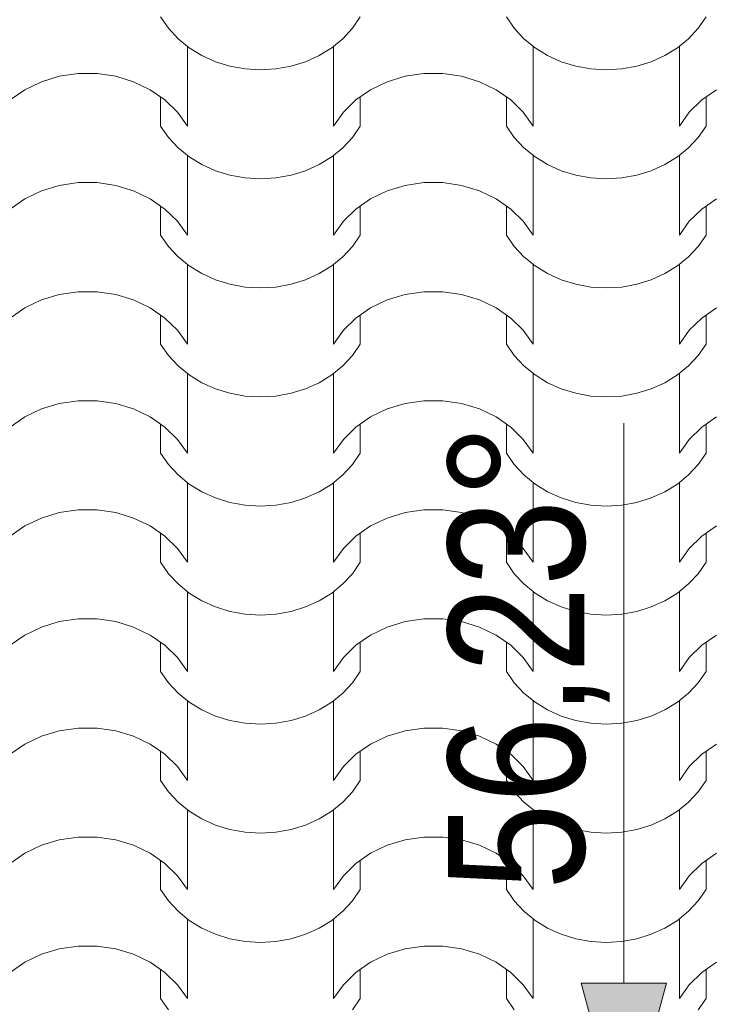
# Model space of a CAD drawing. Extents: x -631805 to -376315, y -40155 to 84873.
# Tile 233 of 256: x -487809 to -486996, y 67290 to 68446. Entities that reach past the tile are written whole.
import ezdxf

# ---------------------------------------------------------------- set-up
doc = ezdxf.new("R2010")
doc.units = 0
doc.header["$MEASUREMENT"] = 0
doc.linetypes.add('Dashed', pattern=[564.444447, 282.222223, -282.222223])
for name, color, linetype, lineweight in [('0_Nr_Pióra__21', 252, 'Continuous', 9), ('arch wypelnienia_Nr_Pióra__102', 252, 'Continuous', 9), ('INWENT DACH_Nr_Pióra__21', 252, 'Continuous', 9)]:
    doc.layers.add(name, color=color, linetype=linetype, lineweight=lineweight)
doc.layers.add('INWENT DACH', color=252, linetype='Continuous')
doc.styles.add('GENERATED_STYLE_1', font='ARIALN.TTF')

# ---------------------------------------------------------------- blocks, each defined once
blk = doc.blocks.new('*X879')
at = {"layer": 'arch wypelnienia_Nr_Pióra__102', "linetype": 'Continuous'}
for p, q in [((-489331.8, 132908.6), (-489341, 132921.9)), ((-489106.4, 132921.9), (-489115.6, 132908.6)), ((-488925.4, 132908.6), (-488934.6, 132921.9)), ((-488700, 132921.9), (-488709.2, 132908.6)), ((-489320.5, 132896.4), (-489331.8, 132908.6)), ((-489115.6, 132908.6), (-489126.9, 132896.4)), ((-488914.1, 132896.4), (-488925.4, 132908.6)), ((-488709.2, 132908.6), (-488720.5, 132896.4)), ((-489307.4, 132885.7), (-489320.5, 132896.4)), ((-489309.6, 132887.3), (-489309.6, 132812.9)), ((-489126.9, 132896.4), (-489140, 132885.7)), ((-489137.8, 132887.3), (-489137.8, 132812.9)), ((-488901, 132885.7), (-488914.1, 132896.4)), ((-488903.2, 132887.3), (-488903.2, 132812.9)), ((-488720.5, 132896.4), (-488733.6, 132885.7)), ((-488731.4, 132887.3), (-488731.4, 132812.9)), ((-489292.7, 132876.7), (-489307.4, 132885.7)), ((-489276.6, 132869.4), (-489292.7, 132876.7)), ((-489154.7, 132876.7), (-489170.8, 132869.4)), ((-489140, 132885.7), (-489154.7, 132876.7)), ((-488886.3, 132876.7), (-488901, 132885.7)), ((-488870.2, 132869.4), (-488886.3, 132876.7)), ((-488748.3, 132876.7), (-488764.4, 132869.4)), ((-488733.6, 132885.7), (-488748.3, 132876.7)), ((-489309.6, 132868.2), (-489309.6, 132793.8)), ((-489259.6, 132864.2), (-489276.6, 132869.4)), ((-489241.8, 132861), (-489259.6, 132864.2)), ((-489187.8, 132864.2), (-489205.6, 132861)), ((-489170.8, 132869.4), (-489187.8, 132864.2)), ((-489137.8, 132868.2), (-489137.8, 132793.8)), ((-488903.2, 132868.2), (-488903.2, 132793.8)), ((-488853.2, 132864.2), (-488870.2, 132869.4)), ((-488835.4, 132861), (-488853.2, 132864.2)), ((-488781.4, 132864.2), (-488799.2, 132861)), ((-488764.4, 132869.4), (-488781.4, 132864.2)), ((-488731.4, 132868.2), (-488731.4, 132793.8)), ((-489481.1, 132845.8), (-489460.1, 132852.2)), ((-489460.1, 132852.2), (-489438.1, 132855.4)), ((-489438.1, 132855.4), (-489426.9, 132855.4)), ((-489426.9, 132855.4), (-489415.7, 132855.4)), ((-489415.7, 132855.4), (-489393.7, 132852.2)), ((-489393.7, 132852.2), (-489372.7, 132845.8)), ((-489223.7, 132859.9), (-489241.8, 132861)), ((-489205.6, 132861), (-489223.7, 132859.9)), ((-489074.7, 132845.8), (-489053.7, 132852.2)), ((-489053.7, 132852.2), (-489031.7, 132855.4)), ((-489031.7, 132855.4), (-489020.5, 132855.4)), ((-489020.5, 132855.4), (-489009.3, 132855.4)), ((-489009.3, 132855.4), (-488987.3, 132852.2)), ((-488987.3, 132852.2), (-488966.3, 132845.8)), ((-488817.3, 132859.9), (-488835.4, 132861)), ((-488799.2, 132861), (-488817.3, 132859.9)), ((-489500.6, 132836.5), (-489481.1, 132845.8)), ((-489372.7, 132845.8), (-489353.2, 132836.5)), ((-489094.2, 132836.5), (-489074.7, 132845.8)), ((-488966.3, 132845.8), (-488946.8, 132836.5)), ((-489517.9, 132824.5), (-489500.6, 132836.5)), ((-489353.2, 132836.5), (-489335.9, 132824.5)), ((-489111.5, 132824.5), (-489094.2, 132836.5)), ((-488946.8, 132836.5), (-488929.5, 132824.5)), ((-488705.1, 132824.5), (-488687.8, 132836.5)), ((-489341, 132828), (-489341, 132793.8)), ((-489335.9, 132824.5), (-489321.2, 132810.1)), ((-489126.2, 132810.1), (-489111.5, 132824.5)), ((-489106.4, 132828), (-489106.4, 132793.8)), ((-488934.6, 132828), (-488934.6, 132793.8)), ((-488929.5, 132824.5), (-488914.8, 132810.1)), ((-488719.8, 132810.1), (-488705.1, 132824.5)), ((-488700, 132828), (-488700, 132793.8)), ((-489321.2, 132810.1), (-489309.6, 132793.8)), ((-489137.8, 132793.8), (-489126.2, 132810.1)), ((-488914.8, 132810.1), (-488903.2, 132793.8)), ((-488731.4, 132793.8), (-488719.8, 132810.1)), ((-489331.8, 132780.5), (-489341, 132793.8)), ((-489106.4, 132793.8), (-489115.6, 132780.5)), ((-488925.4, 132780.5), (-488934.6, 132793.8)), ((-488700, 132793.8), (-488709.2, 132780.5)), ((-489320.5, 132768.3), (-489331.8, 132780.5)), ((-489115.6, 132780.5), (-489126.9, 132768.3)), ((-488914.1, 132768.3), (-488925.4, 132780.5)), ((-488709.2, 132780.5), (-488720.5, 132768.3)), ((-489307.4, 132757.6), (-489320.5, 132768.3)), ((-489126.9, 132768.3), (-489140, 132757.6)), ((-488901, 132757.6), (-488914.1, 132768.3)), ((-488720.5, 132768.3), (-488733.6, 132757.6)), ((-489309.6, 132759.2), (-489309.6, 132684.8)), ((-489292.7, 132748.6), (-489307.4, 132757.6)), ((-489276.6, 132741.4), (-489292.7, 132748.6)), ((-489154.7, 132748.6), (-489170.8, 132741.4)), ((-489140, 132757.6), (-489154.7, 132748.6)), ((-489137.8, 132759.2), (-489137.8, 132684.8)), ((-488903.2, 132759.2), (-488903.2, 132684.8)), ((-488886.3, 132748.6), (-488901, 132757.6)), ((-488870.2, 132741.4), (-488886.3, 132748.6)), ((-488748.3, 132748.6), (-488764.4, 132741.4)), ((-488733.6, 132757.6), (-488748.3, 132748.6)), ((-488731.4, 132759.2), (-488731.4, 132684.8)), ((-489309.6, 132740.1), (-489309.6, 132665.8)), ((-489259.6, 132736.1), (-489276.6, 132741.4)), ((-489170.8, 132741.4), (-489187.8, 132736.1)), ((-489137.8, 132740.1), (-489137.8, 132665.8)), ((-488903.2, 132740.1), (-488903.2, 132665.8)), ((-488853.2, 132736.1), (-488870.2, 132741.4)), ((-488764.4, 132741.4), (-488781.4, 132736.1)), ((-488731.4, 132740.1), (-488731.4, 132665.8)), ((-489460.1, 132724.1), (-489438.1, 132727.4)), ((-489438.1, 132727.4), (-489426.9, 132727.4)), ((-489426.9, 132727.4), (-489415.7, 132727.4)), ((-489415.7, 132727.4), (-489393.7, 132724.1)), ((-489241.8, 132732.9), (-489259.6, 132736.1)), ((-489223.7, 132731.8), (-489241.8, 132732.9)), ((-489205.6, 132732.9), (-489223.7, 132731.8)), ((-489187.8, 132736.1), (-489205.6, 132732.9)), ((-489053.7, 132724.1), (-489031.7, 132727.4)), ((-489031.7, 132727.4), (-489020.5, 132727.4)), ((-489020.5, 132727.4), (-489009.3, 132727.4)), ((-489009.3, 132727.4), (-488987.3, 132724.1)), ((-488835.4, 132732.9), (-488853.2, 132736.1)), ((-488817.3, 132731.8), (-488835.4, 132732.9)), ((-488799.2, 132732.9), (-488817.3, 132731.8)), ((-488781.4, 132736.1), (-488799.2, 132732.9)), ((-489500.6, 132708.4), (-489481.1, 132717.8)), ((-489481.1, 132717.8), (-489460.1, 132724.1)), ((-489393.7, 132724.1), (-489372.7, 132717.8)), ((-489372.7, 132717.8), (-489353.2, 132708.4)), ((-489094.2, 132708.4), (-489074.7, 132717.8)), ((-489074.7, 132717.8), (-489053.7, 132724.1)), ((-488987.3, 132724.1), (-488966.3, 132717.8)), ((-488966.3, 132717.8), (-488946.8, 132708.4)), ((-489517.9, 132696.4), (-489500.6, 132708.4)), ((-489353.2, 132708.4), (-489335.9, 132696.4)), ((-489111.5, 132696.4), (-489094.2, 132708.4)), ((-488946.8, 132708.4), (-488929.5, 132696.4)), ((-488705.1, 132696.4), (-488687.8, 132708.4)), ((-489341, 132700), (-489341, 132665.8)), ((-489335.9, 132696.4), (-489321.2, 132682)), ((-489126.2, 132682), (-489111.5, 132696.4)), ((-489106.4, 132700), (-489106.4, 132665.8)), ((-488934.6, 132700), (-488934.6, 132665.8)), ((-488929.5, 132696.4), (-488914.8, 132682)), ((-488719.8, 132682), (-488705.1, 132696.4)), ((-488700, 132700), (-488700, 132665.8)), ((-489321.2, 132682), (-489309.6, 132665.8)), ((-489137.8, 132665.8), (-489126.2, 132682)), ((-488914.8, 132682), (-488903.2, 132665.8)), ((-488731.4, 132665.8), (-488719.8, 132682)), ((-489331.8, 132652.4), (-489341, 132665.8)), ((-489106.4, 132665.8), (-489115.6, 132652.4)), ((-488925.4, 132652.4), (-488934.6, 132665.8)), ((-488700, 132665.8), (-488709.2, 132652.4)), ((-489320.5, 132640.3), (-489331.8, 132652.4)), ((-489115.6, 132652.4), (-489126.9, 132640.3)), ((-488914.1, 132640.3), (-488925.4, 132652.4)), ((-488709.2, 132652.4), (-488720.5, 132640.3)), ((-489307.4, 132629.6), (-489320.5, 132640.3)), ((-489126.9, 132640.3), (-489140, 132629.6)), ((-488901, 132629.6), (-488914.1, 132640.3)), ((-488720.5, 132640.3), (-488733.6, 132629.6)), ((-489309.6, 132631.1), (-489309.6, 132556.8)), ((-489292.7, 132620.5), (-489307.4, 132629.6)), ((-489140, 132629.6), (-489154.7, 132620.5)), ((-489137.8, 132631.1), (-489137.8, 132556.8)), ((-488903.2, 132631.1), (-488903.2, 132556.8)), ((-488886.3, 132620.5), (-488901, 132629.6)), ((-488733.6, 132629.6), (-488748.3, 132620.5)), ((-488731.4, 132631.1), (-488731.4, 132556.8)), ((-489309.6, 132612.1), (-489309.6, 132537.7)), ((-489276.6, 132613.3), (-489292.7, 132620.5)), ((-489259.6, 132608), (-489276.6, 132613.3)), ((-489170.8, 132613.3), (-489187.8, 132608)), ((-489154.7, 132620.5), (-489170.8, 132613.3)), ((-489137.8, 132612.1), (-489137.8, 132537.7)), ((-488903.2, 132612.1), (-488903.2, 132537.7)), ((-488870.2, 132613.3), (-488886.3, 132620.5)), ((-488853.2, 132608), (-488870.2, 132613.3)), ((-488764.4, 132613.3), (-488781.4, 132608)), ((-488748.3, 132620.5), (-488764.4, 132613.3)), ((-488731.4, 132612.1), (-488731.4, 132537.7)), ((-489460.1, 132596.1), (-489438.1, 132599.3)), ((-489438.1, 132599.3), (-489426.9, 132599.3)), ((-489426.9, 132599.3), (-489415.7, 132599.3)), ((-489415.7, 132599.3), (-489393.7, 132596.1)), ((-489241.8, 132604.8), (-489259.6, 132608)), ((-489223.7, 132603.8), (-489241.8, 132604.8)), ((-489205.6, 132604.8), (-489223.7, 132603.8)), ((-489187.8, 132608), (-489205.6, 132604.8)), ((-489053.7, 132596.1), (-489031.7, 132599.3)), ((-489031.7, 132599.3), (-489020.5, 132599.3)), ((-489020.5, 132599.3), (-489009.3, 132599.3)), ((-489009.3, 132599.3), (-488987.3, 132596.1)), ((-488835.4, 132604.8), (-488853.2, 132608)), ((-488817.3, 132603.8), (-488835.4, 132604.8)), ((-488799.2, 132604.8), (-488817.3, 132603.8)), ((-488781.4, 132608), (-488799.2, 132604.8)), ((-489500.6, 132580.4), (-489481.1, 132589.7)), ((-489481.1, 132589.7), (-489460.1, 132596.1)), ((-489393.7, 132596.1), (-489372.7, 132589.7)), ((-489372.7, 132589.7), (-489353.2, 132580.4)), ((-489094.2, 132580.4), (-489074.7, 132589.7)), ((-489074.7, 132589.7), (-489053.7, 132596.1)), ((-488987.3, 132596.1), (-488966.3, 132589.7)), ((-488966.3, 132589.7), (-488946.8, 132580.4)), ((-489517.9, 132568.3), (-489500.6, 132580.4)), ((-489353.2, 132580.4), (-489335.9, 132568.3)), ((-489111.5, 132568.3), (-489094.2, 132580.4)), ((-488946.8, 132580.4), (-488929.5, 132568.3)), ((-488705.1, 132568.3), (-488687.8, 132580.4)), ((-489341, 132571.9), (-489341, 132537.7)), ((-489335.9, 132568.3), (-489321.2, 132554)), ((-489126.2, 132554), (-489111.5, 132568.3)), ((-489106.4, 132571.9), (-489106.4, 132537.7)), ((-488934.6, 132571.9), (-488934.6, 132537.7)), ((-488929.5, 132568.3), (-488914.8, 132554)), ((-488719.8, 132554), (-488705.1, 132568.3)), ((-488700, 132571.9), (-488700, 132537.7)), ((-489321.2, 132554), (-489309.6, 132537.7)), ((-489137.8, 132537.7), (-489126.2, 132554)), ((-488914.8, 132554), (-488903.2, 132537.7)), ((-488731.4, 132537.7), (-488719.8, 132554)), ((-489331.8, 132524.3), (-489341, 132537.7)), ((-489106.4, 132537.7), (-489115.6, 132524.3)), ((-488925.4, 132524.3), (-488934.6, 132537.7)), ((-488700, 132537.7), (-488709.2, 132524.3)), ((-489320.5, 132512.2), (-489331.8, 132524.3)), ((-489115.6, 132524.3), (-489126.9, 132512.2)), ((-488914.1, 132512.2), (-488925.4, 132524.3)), ((-488709.2, 132524.3), (-488720.5, 132512.2)), ((-489307.4, 132501.5), (-489320.5, 132512.2)), ((-489126.9, 132512.2), (-489140, 132501.5)), ((-488901, 132501.5), (-488914.1, 132512.2)), ((-488720.5, 132512.2), (-488733.6, 132501.5)), ((-489309.6, 132503.1), (-489309.6, 132428.7)), ((-489292.7, 132492.4), (-489307.4, 132501.5)), ((-489140, 132501.5), (-489154.7, 132492.4)), ((-489137.8, 132503.1), (-489137.8, 132428.7)), ((-488903.2, 132503.1), (-488903.2, 132428.7)), ((-488886.3, 132492.4), (-488901, 132501.5)), ((-488733.6, 132501.5), (-488748.3, 132492.4)), ((-488731.4, 132503.1), (-488731.4, 132428.7)), ((-489309.6, 132484), (-489309.6, 132409.6)), ((-489276.6, 132485.2), (-489292.7, 132492.4)), ((-489259.6, 132480), (-489276.6, 132485.2)), ((-489170.8, 132485.2), (-489187.8, 132480)), ((-489154.7, 132492.4), (-489170.8, 132485.2)), ((-489137.8, 132484), (-489137.8, 132409.6)), ((-488903.2, 132484), (-488903.2, 132409.6)), ((-488870.2, 132485.2), (-488886.3, 132492.4)), ((-488853.2, 132480), (-488870.2, 132485.2)), ((-488764.4, 132485.2), (-488781.4, 132480)), ((-488748.3, 132492.4), (-488764.4, 132485.2)), ((-488731.4, 132484), (-488731.4, 132409.6)), ((-489460.1, 132468), (-489438.1, 132471.2)), ((-489438.1, 132471.2), (-489426.9, 132471.2)), ((-489426.9, 132471.2), (-489415.7, 132471.2)), ((-489415.7, 132471.2), (-489393.7, 132468)), ((-489241.8, 132476.8), (-489259.6, 132480)), ((-489223.7, 132475.7), (-489241.8, 132476.8)), ((-489205.6, 132476.8), (-489223.7, 132475.7)), ((-489187.8, 132480), (-489205.6, 132476.8)), ((-489053.7, 132468), (-489031.7, 132471.2)), ((-489031.7, 132471.2), (-489020.5, 132471.2)), ((-489020.5, 132471.2), (-489009.3, 132471.2)), ((-489009.3, 132471.2), (-488987.3, 132468)), ((-488835.4, 132476.8), (-488853.2, 132480)), ((-488817.3, 132475.7), (-488835.4, 132476.8)), ((-488799.2, 132476.8), (-488817.3, 132475.7)), ((-488781.4, 132480), (-488799.2, 132476.8)), ((-489500.6, 132452.3), (-489481.1, 132461.6)), ((-489481.1, 132461.6), (-489460.1, 132468)), ((-489393.7, 132468), (-489372.7, 132461.6)), ((-489372.7, 132461.6), (-489353.2, 132452.3)), ((-489094.2, 132452.3), (-489074.7, 132461.6)), ((-489074.7, 132461.6), (-489053.7, 132468)), ((-488987.3, 132468), (-488966.3, 132461.6)), ((-488966.3, 132461.6), (-488946.8, 132452.3)), ((-489517.9, 132440.3), (-489500.6, 132452.3)), ((-489353.2, 132452.3), (-489335.9, 132440.3)), ((-489111.5, 132440.3), (-489094.2, 132452.3)), ((-488946.8, 132452.3), (-488929.5, 132440.3)), ((-488705.1, 132440.3), (-488687.8, 132452.3)), ((-489341, 132443.8), (-489341, 132409.6)), ((-489335.9, 132440.3), (-489321.2, 132425.9)), ((-489126.2, 132425.9), (-489111.5, 132440.3)), ((-489106.4, 132443.8), (-489106.4, 132409.6)), ((-488934.6, 132443.8), (-488934.6, 132409.6)), ((-488929.5, 132440.3), (-488914.8, 132425.9)), ((-488719.8, 132425.9), (-488705.1, 132440.3)), ((-488700, 132443.8), (-488700, 132409.6)), ((-489321.2, 132425.9), (-489309.6, 132409.6)), ((-489137.8, 132409.6), (-489126.2, 132425.9)), ((-488914.8, 132425.9), (-488903.2, 132409.6)), ((-488731.4, 132409.6), (-488719.8, 132425.9)), ((-489331.8, 132396.3), (-489341, 132409.6)), ((-489106.4, 132409.6), (-489115.6, 132396.3)), ((-488925.4, 132396.3), (-488934.6, 132409.6)), ((-488700, 132409.6), (-488709.2, 132396.3)), ((-489320.5, 132384.1), (-489331.8, 132396.3)), ((-489115.6, 132396.3), (-489126.9, 132384.1)), ((-488914.1, 132384.1), (-488925.4, 132396.3)), ((-488709.2, 132396.3), (-488720.5, 132384.1)), ((-489307.4, 132373.4), (-489320.5, 132384.1)), ((-489126.9, 132384.1), (-489140, 132373.4)), ((-488901, 132373.4), (-488914.1, 132384.1)), ((-488720.5, 132384.1), (-488733.6, 132373.4)), ((-489309.6, 132375), (-489309.6, 132300.6)), ((-489292.7, 132364.4), (-489307.4, 132373.4)), ((-489140, 132373.4), (-489154.7, 132364.4)), ((-489137.8, 132375), (-489137.8, 132300.6)), ((-488903.2, 132375), (-488903.2, 132300.6)), ((-488886.3, 132364.4), (-488901, 132373.4)), ((-488733.6, 132373.4), (-488748.3, 132364.4)), ((-488731.4, 132375), (-488731.4, 132300.6)), ((-489309.6, 132355.9), (-489309.6, 132281.6)), ((-489276.6, 132357.2), (-489292.7, 132364.4)), ((-489259.6, 132351.9), (-489276.6, 132357.2)), ((-489170.8, 132357.2), (-489187.8, 132351.9)), ((-489154.7, 132364.4), (-489170.8, 132357.2)), ((-489137.8, 132355.9), (-489137.8, 132281.6)), ((-488903.2, 132355.9), (-488903.2, 132281.6)), ((-488870.2, 132357.2), (-488886.3, 132364.4)), ((-488853.2, 132351.9), (-488870.2, 132357.2)), ((-488764.4, 132357.2), (-488781.4, 132351.9)), ((-488748.3, 132364.4), (-488764.4, 132357.2)), ((-488731.4, 132355.9), (-488731.4, 132281.6)), ((-489460.1, 132339.9), (-489438.1, 132343.2)), ((-489438.1, 132343.2), (-489426.9, 132343.2)), ((-489426.9, 132343.2), (-489415.7, 132343.2)), ((-489415.7, 132343.2), (-489393.7, 132339.9)), ((-489241.8, 132348.7), (-489259.6, 132351.9)), ((-489223.7, 132347.6), (-489241.8, 132348.7)), ((-489205.6, 132348.7), (-489223.7, 132347.6)), ((-489187.8, 132351.9), (-489205.6, 132348.7)), ((-489053.7, 132339.9), (-489031.7, 132343.2)), ((-489031.7, 132343.2), (-489020.5, 132343.2)), ((-489020.5, 132343.2), (-489009.3, 132343.2)), ((-489009.3, 132343.2), (-488987.3, 132339.9)), ((-488835.4, 132348.7), (-488853.2, 132351.9)), ((-488817.3, 132347.6), (-488835.4, 132348.7)), ((-488799.2, 132348.7), (-488817.3, 132347.6)), ((-488781.4, 132351.9), (-488799.2, 132348.7)), ((-489500.6, 132324.2), (-489481.1, 132333.5)), ((-489481.1, 132333.5), (-489460.1, 132339.9)), ((-489393.7, 132339.9), (-489372.7, 132333.5)), ((-489372.7, 132333.5), (-489353.2, 132324.2)), ((-489094.2, 132324.2), (-489074.7, 132333.5)), ((-489074.7, 132333.5), (-489053.7, 132339.9)), ((-488987.3, 132339.9), (-488966.3, 132333.5)), ((-488966.3, 132333.5), (-488946.8, 132324.2)), ((-489517.9, 132312.2), (-489500.6, 132324.2)), ((-489353.2, 132324.2), (-489335.9, 132312.2)), ((-489111.5, 132312.2), (-489094.2, 132324.2)), ((-488946.8, 132324.2), (-488929.5, 132312.2)), ((-488705.1, 132312.2), (-488687.8, 132324.2)), ((-489341, 132315.7), (-489341, 132281.6)), ((-489335.9, 132312.2), (-489321.2, 132297.8)), ((-489126.2, 132297.8), (-489111.5, 132312.2)), ((-489106.4, 132315.7), (-489106.4, 132281.6)), ((-488934.6, 132315.7), (-488934.6, 132281.6)), ((-488929.5, 132312.2), (-488914.8, 132297.8)), ((-488719.8, 132297.8), (-488705.1, 132312.2)), ((-488700, 132315.7), (-488700, 132281.6)), ((-489321.2, 132297.8), (-489309.6, 132281.6)), ((-489137.8, 132281.6), (-489126.2, 132297.8)), ((-488914.8, 132297.8), (-488903.2, 132281.6)), ((-488731.4, 132281.6), (-488719.8, 132297.8)), ((-489331.8, 132268.2), (-489341, 132281.6)), ((-489106.4, 132281.6), (-489115.6, 132268.2)), ((-488925.4, 132268.2), (-488934.6, 132281.6)), ((-488700, 132281.6), (-488709.2, 132268.2)), ((-489320.5, 132256.1), (-489331.8, 132268.2)), ((-489115.6, 132268.2), (-489126.9, 132256.1)), ((-488914.1, 132256.1), (-488925.4, 132268.2)), ((-488709.2, 132268.2), (-488720.5, 132256.1)), ((-489307.4, 132245.4), (-489320.5, 132256.1)), ((-489126.9, 132256.1), (-489140, 132245.4)), ((-488901, 132245.4), (-488914.1, 132256.1)), ((-488720.5, 132256.1), (-488733.6, 132245.4)), ((-489309.6, 132246.9), (-489309.6, 132172.6)), ((-489292.7, 132236.3), (-489307.4, 132245.4)), ((-489140, 132245.4), (-489154.7, 132236.3)), ((-489137.8, 132246.9), (-489137.8, 132172.6)), ((-488903.2, 132246.9), (-488903.2, 132172.6)), ((-488886.3, 132236.3), (-488901, 132245.4)), ((-488733.6, 132245.4), (-488748.3, 132236.3)), ((-488731.4, 132246.9), (-488731.4, 132172.6)), ((-489309.6, 132227.9), (-489309.6, 132153.5)), ((-489276.6, 132229.1), (-489292.7, 132236.3)), ((-489259.6, 132223.8), (-489276.6, 132229.1)), ((-489170.8, 132229.1), (-489187.8, 132223.8)), ((-489154.7, 132236.3), (-489170.8, 132229.1)), ((-489137.8, 132227.9), (-489137.8, 132153.5)), ((-488903.2, 132227.9), (-488903.2, 132153.5)), ((-488870.2, 132229.1), (-488886.3, 132236.3)), ((-488853.2, 132223.8), (-488870.2, 132229.1)), ((-488764.4, 132229.1), (-488781.4, 132223.8)), ((-488748.3, 132236.3), (-488764.4, 132229.1)), ((-488731.4, 132227.9), (-488731.4, 132153.5)), ((-489241.8, 132220.6), (-489259.6, 132223.8)), ((-489223.7, 132219.6), (-489241.8, 132220.6)), ((-489205.6, 132220.6), (-489223.7, 132219.6)), ((-489187.8, 132223.8), (-489205.6, 132220.6)), ((-488835.4, 132220.6), (-488853.2, 132223.8)), ((-488817.3, 132219.6), (-488835.4, 132220.6)), ((-488799.2, 132220.6), (-488817.3, 132219.6)), ((-488781.4, 132223.8), (-488799.2, 132220.6)), ((-489500.6, 132196.1), (-489481.1, 132205.5)), ((-489481.1, 132205.5), (-489460.1, 132211.9)), ((-489460.1, 132211.9), (-489438.1, 132215.1)), ((-489438.1, 132215.1), (-489426.9, 132215.1)), ((-489426.9, 132215.1), (-489415.7, 132215.1)), ((-489415.7, 132215.1), (-489393.7, 132211.9)), ((-489393.7, 132211.9), (-489372.7, 132205.5)), ((-489372.7, 132205.5), (-489353.2, 132196.1)), ((-489094.2, 132196.1), (-489074.7, 132205.5)), ((-489074.7, 132205.5), (-489053.7, 132211.9)), ((-489053.7, 132211.9), (-489031.7, 132215.1)), ((-489031.7, 132215.1), (-489020.5, 132215.1)), ((-489020.5, 132215.1), (-489009.3, 132215.1)), ((-489009.3, 132215.1), (-488987.3, 132211.9)), ((-488987.3, 132211.9), (-488966.3, 132205.5)), ((-488966.3, 132205.5), (-488946.8, 132196.1)), ((-489517.9, 132184.1), (-489500.6, 132196.1)), ((-489353.2, 132196.1), (-489335.9, 132184.1)), ((-489111.5, 132184.1), (-489094.2, 132196.1)), ((-488946.8, 132196.1), (-488929.5, 132184.1)), ((-488705.1, 132184.1), (-488687.8, 132196.1)), ((-489341, 132187.7), (-489341, 132153.5)), ((-489335.9, 132184.1), (-489321.2, 132169.8)), ((-489126.2, 132169.8), (-489111.5, 132184.1)), ((-489106.4, 132187.7), (-489106.4, 132153.5)), ((-488934.6, 132187.7), (-488934.6, 132153.5)), ((-488929.5, 132184.1), (-488914.8, 132169.8)), ((-488719.8, 132169.8), (-488705.1, 132184.1)), ((-488700, 132187.7), (-488700, 132153.5)), ((-489321.2, 132169.8), (-489309.6, 132153.5)), ((-489137.8, 132153.5), (-489126.2, 132169.8)), ((-488914.8, 132169.8), (-488903.2, 132153.5)), ((-488731.4, 132153.5), (-488719.8, 132169.8)), ((-489331.8, 132140.1), (-489341, 132153.5)), ((-489106.4, 132153.5), (-489115.6, 132140.1)), ((-488925.4, 132140.1), (-488934.6, 132153.5)), ((-488700, 132153.5), (-488709.2, 132140.1)), ((-489320.5, 132128), (-489331.8, 132140.1)), ((-489115.6, 132140.1), (-489126.9, 132128)), ((-488914.1, 132128), (-488925.4, 132140.1)), ((-488709.2, 132140.1), (-488720.5, 132128)), ((-489307.4, 132117.3), (-489320.5, 132128)), ((-489126.9, 132128), (-489140, 132117.3)), ((-488901, 132117.3), (-488914.1, 132128)), ((-488720.5, 132128), (-488733.6, 132117.3)), ((-489309.6, 132118.9), (-489309.6, 132044.5)), ((-489292.7, 132108.2), (-489307.4, 132117.3)), ((-489140, 132117.3), (-489154.7, 132108.2)), ((-489137.8, 132118.9), (-489137.8, 132044.5)), ((-488903.2, 132118.9), (-488903.2, 132044.5)), ((-488886.3, 132108.2), (-488901, 132117.3)), ((-488733.6, 132117.3), (-488748.3, 132108.2)), ((-488731.4, 132118.9), (-488731.4, 132044.5)), ((-489276.6, 132101), (-489292.7, 132108.2)), ((-489259.6, 132095.8), (-489276.6, 132101)), ((-489170.8, 132101), (-489187.8, 132095.8)), ((-489154.7, 132108.2), (-489170.8, 132101)), ((-488870.2, 132101), (-488886.3, 132108.2)), ((-488853.2, 132095.8), (-488870.2, 132101)), ((-488764.4, 132101), (-488781.4, 132095.8)), ((-488748.3, 132108.2), (-488764.4, 132101)), ((-489309.6, 132099.8), (-489309.6, 132025.4)), ((-489241.8, 132092.6), (-489259.6, 132095.8)), ((-489223.7, 132091.5), (-489241.8, 132092.6)), ((-489205.6, 132092.6), (-489223.7, 132091.5)), ((-489187.8, 132095.8), (-489205.6, 132092.6)), ((-489137.8, 132099.8), (-489137.8, 132025.4)), ((-488903.2, 132099.8), (-488903.2, 132025.4)), ((-488835.4, 132092.6), (-488853.2, 132095.8)), ((-488817.3, 132091.5), (-488835.4, 132092.6)), ((-488799.2, 132092.6), (-488817.3, 132091.5)), ((-488781.4, 132095.8), (-488799.2, 132092.6)), ((-488731.4, 132099.8), (-488731.4, 132025.4)), ((-489500.6, 132068.1), (-489481.1, 132077.4)), ((-489481.1, 132077.4), (-489460.1, 132083.8)), ((-489460.1, 132083.8), (-489438.1, 132087)), ((-489438.1, 132087), (-489426.9, 132087)), ((-489426.9, 132087), (-489415.7, 132087)), ((-489415.7, 132087), (-489393.7, 132083.8)), ((-489393.7, 132083.8), (-489372.7, 132077.4)), ((-489372.7, 132077.4), (-489353.2, 132068.1)), ((-489094.2, 132068.1), (-489074.7, 132077.4)), ((-489074.7, 132077.4), (-489053.7, 132083.8)), ((-489053.7, 132083.8), (-489031.7, 132087)), ((-489031.7, 132087), (-489020.5, 132087)), ((-489020.5, 132087), (-489009.3, 132087)), ((-489009.3, 132087), (-488987.3, 132083.8)), ((-488987.3, 132083.8), (-488966.3, 132077.4)), ((-488966.3, 132077.4), (-488946.8, 132068.1)), ((-489517.9, 132056.1), (-489500.6, 132068.1)), ((-489353.2, 132068.1), (-489335.9, 132056.1)), ((-489111.5, 132056.1), (-489094.2, 132068.1)), ((-488946.8, 132068.1), (-488929.5, 132056.1)), ((-488705.1, 132056.1), (-488687.8, 132068.1)), ((-489341, 132059.6), (-489341, 132025.4)), ((-489335.9, 132056.1), (-489321.2, 132041.7)), ((-489126.2, 132041.7), (-489111.5, 132056.1)), ((-489106.4, 132059.6), (-489106.4, 132025.4)), ((-488934.6, 132059.6), (-488934.6, 132025.4)), ((-488929.5, 132056.1), (-488914.8, 132041.7)), ((-488719.8, 132041.7), (-488705.1, 132056.1)), ((-488700, 132059.6), (-488700, 132025.4)), ((-489321.2, 132041.7), (-489309.6, 132025.4)), ((-489137.8, 132025.4), (-489126.2, 132041.7)), ((-488914.8, 132041.7), (-488903.2, 132025.4)), ((-488731.4, 132025.4), (-488719.8, 132041.7)), ((-489331.8, 132012.1), (-489341, 132025.4)), ((-489106.4, 132025.4), (-489115.6, 132012.1)), ((-488925.4, 132012.1), (-488934.6, 132025.4)), ((-488700, 132025.4), (-488709.2, 132012.1)), ((-489320.5, 131999.9), (-489331.8, 132012.1)), ((-489115.6, 132012.1), (-489126.9, 131999.9)), ((-488914.1, 131999.9), (-488925.4, 132012.1)), ((-488709.2, 132012.1), (-488720.5, 131999.9)), ((-489307.4, 131989.2), (-489320.5, 131999.9)), ((-489126.9, 131999.9), (-489140, 131989.2)), ((-488901, 131989.2), (-488914.1, 131999.9)), ((-488720.5, 131999.9), (-488733.6, 131989.2)), ((-489309.6, 131990.8), (-489309.6, 131916.4)), ((-489292.7, 131980.2), (-489307.4, 131989.2)), ((-489140, 131989.2), (-489154.7, 131980.2)), ((-489137.8, 131990.8), (-489137.8, 131916.4)), ((-488903.2, 131990.8), (-488903.2, 131916.4)), ((-488886.3, 131980.2), (-488901, 131989.2)), ((-488733.6, 131989.2), (-488748.3, 131980.2)), ((-488731.4, 131990.8), (-488731.4, 131916.4)), ((-489276.6, 131972.9), (-489292.7, 131980.2)), ((-489154.7, 131980.2), (-489170.8, 131972.9)), ((-488870.2, 131972.9), (-488886.3, 131980.2)), ((-488748.3, 131980.2), (-488764.4, 131972.9)), ((-489309.6, 131971.7), (-489309.6, 131897.4)), ((-489259.6, 131967.7), (-489276.6, 131972.9)), ((-489241.8, 131964.5), (-489259.6, 131967.7)), ((-489223.7, 131963.4), (-489241.8, 131964.5)), ((-489205.6, 131964.5), (-489223.7, 131963.4)), ((-489187.8, 131967.7), (-489205.6, 131964.5)), ((-489170.8, 131972.9), (-489187.8, 131967.7)), ((-489137.8, 131971.7), (-489137.8, 131897.4)), ((-488903.2, 131971.7), (-488903.2, 131897.4)), ((-488853.2, 131967.7), (-488870.2, 131972.9)), ((-488835.4, 131964.5), (-488853.2, 131967.7)), ((-488817.3, 131963.4), (-488835.4, 131964.5)), ((-488799.2, 131964.5), (-488817.3, 131963.4)), ((-488781.4, 131967.7), (-488799.2, 131964.5)), ((-488764.4, 131972.9), (-488781.4, 131967.7)), ((-488731.4, 131971.7), (-488731.4, 131897.4)), ((-489481.1, 131949.3), (-489460.1, 131955.7)), ((-489460.1, 131955.7), (-489438.1, 131959)), ((-489438.1, 131959), (-489426.9, 131959)), ((-489426.9, 131959), (-489415.7, 131959)), ((-489415.7, 131959), (-489393.7, 131955.7)), ((-489393.7, 131955.7), (-489372.7, 131949.3)), ((-489074.7, 131949.3), (-489053.7, 131955.7)), ((-489053.7, 131955.7), (-489031.7, 131959)), ((-489031.7, 131959), (-489020.5, 131959)), ((-489020.5, 131959), (-489009.3, 131959)), ((-489009.3, 131959), (-488987.3, 131955.7)), ((-488987.3, 131955.7), (-488966.3, 131949.3)), ((-489517.9, 131928), (-489500.6, 131940)), ((-489500.6, 131940), (-489481.1, 131949.3)), ((-489372.7, 131949.3), (-489353.2, 131940)), ((-489353.2, 131940), (-489335.9, 131928)), ((-489111.5, 131928), (-489094.2, 131940)), ((-489094.2, 131940), (-489074.7, 131949.3)), ((-488966.3, 131949.3), (-488946.8, 131940)), ((-488946.8, 131940), (-488929.5, 131928)), ((-488705.1, 131928), (-488687.8, 131940)), ((-489341, 131931.5), (-489341, 131897.4)), ((-489335.9, 131928), (-489321.2, 131913.6)), ((-489126.2, 131913.6), (-489111.5, 131928)), ((-489106.4, 131931.5), (-489106.4, 131897.4)), ((-488934.6, 131931.5), (-488934.6, 131897.4)), ((-488929.5, 131928), (-488914.8, 131913.6)), ((-488719.8, 131913.6), (-488705.1, 131928)), ((-488700, 131931.5), (-488700, 131897.4)), ((-489321.2, 131913.6), (-489309.6, 131897.4)), ((-489137.8, 131897.4), (-489126.2, 131913.6)), ((-488914.8, 131913.6), (-488903.2, 131897.4)), ((-488731.4, 131897.4), (-488719.8, 131913.6)), ((-489331.8, 131884), (-489341, 131897.4)), ((-489106.4, 131897.4), (-489115.6, 131884)), ((-488925.4, 131884), (-488934.6, 131897.4)), ((-488700, 131897.4), (-488709.2, 131884)), ((-489320.5, 131871.8), (-489331.8, 131884)), ((-489115.6, 131884), (-489126.9, 131871.8)), ((-488914.1, 131871.8), (-488925.4, 131884)), ((-488709.2, 131884), (-488720.5, 131871.8)), ((-489307.4, 131861.1), (-489320.5, 131871.8)), ((-489126.9, 131871.8), (-489140, 131861.1)), ((-488901, 131861.1), (-488914.1, 131871.8)), ((-488720.5, 131871.8), (-488733.6, 131861.1)), ((-489309.6, 131862.7), (-489309.6, 131788.3)), ((-489292.7, 131852.1), (-489307.4, 131861.1)), ((-489140, 131861.1), (-489154.7, 131852.1)), ((-489137.8, 131862.7), (-489137.8, 131788.3)), ((-488903.2, 131862.7), (-488903.2, 131788.3)), ((-488886.3, 131852.1), (-488901, 131861.1)), ((-488733.6, 131861.1), (-488748.3, 131852.1)), ((-488731.4, 131862.7), (-488731.4, 131788.3)), ((-489276.6, 131844.9), (-489292.7, 131852.1)), ((-489154.7, 131852.1), (-489170.8, 131844.9)), ((-488870.2, 131844.9), (-488886.3, 131852.1)), ((-488748.3, 131852.1), (-488764.4, 131844.9)), ((-489309.6, 131843.6), (-489309.6, 131769.3)), ((-489259.6, 131839.6), (-489276.6, 131844.9)), ((-489241.8, 131836.4), (-489259.6, 131839.6)), ((-489223.7, 131835.3), (-489241.8, 131836.4)), ((-489205.6, 131836.4), (-489223.7, 131835.3)), ((-489187.8, 131839.6), (-489205.6, 131836.4)), ((-489170.8, 131844.9), (-489187.8, 131839.6)), ((-489137.8, 131843.6), (-489137.8, 131769.3)), ((-488903.2, 131843.6), (-488903.2, 131769.3)), ((-488853.2, 131839.6), (-488870.2, 131844.9)), ((-488835.4, 131836.4), (-488853.2, 131839.6)), ((-488817.3, 131835.3), (-488835.4, 131836.4)), ((-488799.2, 131836.4), (-488817.3, 131835.3)), ((-488781.4, 131839.6), (-488799.2, 131836.4)), ((-488764.4, 131844.9), (-488781.4, 131839.6)), ((-488731.4, 131843.6), (-488731.4, 131769.3)), ((-489481.1, 131821.3), (-489460.1, 131827.6)), ((-489460.1, 131827.6), (-489438.1, 131830.9)), ((-489438.1, 131830.9), (-489426.9, 131830.9)), ((-489426.9, 131830.9), (-489415.7, 131830.9)), ((-489415.7, 131830.9), (-489393.7, 131827.6)), ((-489393.7, 131827.6), (-489372.7, 131821.3)), ((-489074.7, 131821.3), (-489053.7, 131827.6)), ((-489053.7, 131827.6), (-489031.7, 131830.9)), ((-489031.7, 131830.9), (-489020.5, 131830.9)), ((-489020.5, 131830.9), (-489009.3, 131830.9)), ((-489009.3, 131830.9), (-488987.3, 131827.6)), ((-488987.3, 131827.6), (-488966.3, 131821.3)), ((-489517.9, 131799.9), (-489500.6, 131811.9)), ((-489500.6, 131811.9), (-489481.1, 131821.3)), ((-489372.7, 131821.3), (-489353.2, 131811.9)), ((-489353.2, 131811.9), (-489335.9, 131799.9)), ((-489111.5, 131799.9), (-489094.2, 131811.9)), ((-489094.2, 131811.9), (-489074.7, 131821.3)), ((-488966.3, 131821.3), (-488946.8, 131811.9)), ((-488946.8, 131811.9), (-488929.5, 131799.9)), ((-488705.1, 131799.9), (-488687.8, 131811.9)), ((-489341, 131803.5), (-489341, 131769.3)), ((-489335.9, 131799.9), (-489321.2, 131785.6)), ((-489126.2, 131785.6), (-489111.5, 131799.9)), ((-489106.4, 131803.5), (-489106.4, 131769.3)), ((-488934.6, 131803.5), (-488934.6, 131769.3)), ((-488929.5, 131799.9), (-488914.8, 131785.6)), ((-488719.8, 131785.6), (-488705.1, 131799.9)), ((-488700, 131803.5), (-488700, 131769.3)), ((-489321.2, 131785.6), (-489309.6, 131769.3)), ((-489137.8, 131769.3), (-489126.2, 131785.6)), ((-488914.8, 131785.6), (-488903.2, 131769.3)), ((-488731.4, 131769.3), (-488719.8, 131785.6)), ((-489331.8, 131755.9), (-489341, 131769.3)), ((-489106.4, 131769.3), (-489115.6, 131755.9)), ((-488925.4, 131755.9), (-488934.6, 131769.3)), ((-488700, 131769.3), (-488709.2, 131755.9))]:
    blk.add_line(p, q, dxfattribs=at)
blk = doc.blocks.new('Wypełnienie_29')
at = {"layer": 'arch wypelnienia_Nr_Pióra__102', "linetype": 'Dashed'}
blk.add_blockref('*X879', (0, 0), dxfattribs=at)
blk = doc.blocks.new('Linia_79', base_point=(-472682.3, 119142))
at = {"layer": 'INWENT DACH_Nr_Pióra__21', "linetype": 'Continuous'}
blk.add_hatch(color=256, dxfattribs=at).paths.add_polyline_path([(-472682.3, 118297.9), (-472732.3, 118484.5), (-472632.3, 118484.5)], flags=0)
for p, q in [((-472682.3, 119142), (-472682.3, 118484.5)), ((-472682.3, 118297.9), (-472732.3, 118484.5)), ((-472732.3, 118484.5), (-472632.3, 118484.5)), ((-472682.3, 118297.9), (-472632.3, 118484.5))]:
    blk.add_line(p, q, dxfattribs=at)

msp = doc.modelspace()

# ---------------------------------------------------------------- block references
at = {"layer": 'arch wypelnienia_Nr_Pióra__102', "linetype": 'Dashed'}
msp.add_blockref('Wypełnienie_29', (1698, -64472.7), dxfattribs=at)
at = {"layer": 'INWENT DACH', "linetype": 'Continuous'}
msp.add_blockref('Linia_79', (-487098.7, 67972.1), dxfattribs=at)

# ---------------------------------------------------------------- texts
at = {"layer": '0_Nr_Pióra__21', "linetype": 'Continuous', "insert": (-487115.4, 67972.1), "char_height": 160, "attachment_point": 9, "rotation": 90, "style": 'GENERATED_STYLE_1'}
msp.add_mtext('{56,23°}', dxfattribs=at)

doc.saveas('drawing.dxf')
